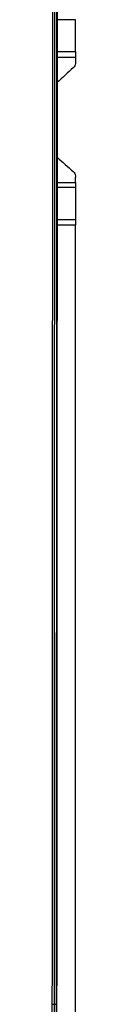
# Model space of a CAD drawing. Header units: millimetres. Extents: x 922208 to 1069538, y -182208 to -99877.
# Tile 181 of 256: x 998110.3 to 998116.55, y -166147.66 to -165884.02. Entities that reach past the tile are written whole.
import ezdxf

# ---------------------------------------------------------------- set-up
doc = ezdxf.new("R2010")
doc.units = ezdxf.units.MM
doc.header["$MEASUREMENT"] = 0
doc.layers.add('IS_KLIM_urządzenia', color=3, linetype='Continuous')

# ---------------------------------------------------------------- blocks, each defined once
blk = doc.blocks.new('G$CFEA986A8')
at = {"layer": 'IS_KLIM_urządzenia', "linetype": 'Continuous'}
for p, q in [((508.86, 201.26), (508.86, 196.29)), ((517.34, 201.26), (508.86, 201.26)), ((553.81, 201.26), (562.34, 201.26)), ((562.34, 196.29), (562.34, 201.26)), ((562.34, 201.26), (563.89, 201.26)), ((563.89, 201.26), (563.89, 196.29)), ((902.57, 201.14), (563.89, 201.26)), ((772.5, 196.17), (772.5, 196.12)), ((772.5, 195.46), (772.5, 196.12)), ((772.5, 195.01), (772.5, 195.46))]:
    blk.add_line(p, q, dxfattribs=at)
for points in [[(517.34, 196.29), (517.34, 197.95), (517.34, 199.6), (517.34, 201.26)], [(517.34, 201.26), (517.88, 201.26), (518.41, 201.26), (518.95, 201.26)], [(518.95, 201.26), (518.95, 199.6), (518.95, 197.95), (518.95, 196.29)], [(521.74, 200.61), (523.05, 199.17), (524.37, 197.73), (525.69, 196.29)], [(552.42, 196.29), (552.42, 197.95), (552.42, 199.6), (552.42, 201.26)], [(552.42, 201.26), (552.88, 201.26), (553.35, 201.26), (553.81, 201.26)], [(553.81, 201.26), (553.81, 199.6), (553.81, 197.95), (553.81, 196.29)], [(448.64, 196.29), (505.06, 196.29), (561.48, 196.29), (772.5, 196.17)], [(772.5, 196.12), (561.48, 196.24), (505.06, 196.24), (448.64, 196.24)], [(772.5, 195.01), (561.48, 195.13), (505.06, 195.13), (448.64, 195.13)], [(772.5, 196.17), (822.17, 196.17), (871.85, 196.17), (921.53, 196.17)]]:
    blk.add_open_spline(points, degree=3, dxfattribs=at)
for points, knots in [([(518.95, 201.26), (519.03, 201.26), (519.12, 201.26), (519.56, 201.26), (519.91, 201.26), (520.26, 201.26)], [0, 0, 0, 0, 0.194122, 0.194122, 1, 1, 1, 1]), ([(520.26, 201.26), (520.26, 201.26), (520.26, 201.26), (520.49, 201.26), (520.71, 201.22), (521.14, 201.07), (521.34, 200.96), (521.59, 200.76), (521.67, 200.69), (521.74, 200.61)], [0, 0, 0, 0, 0.00085, 0.00085, 0.407375, 0.407375, 0.813931, 0.813931, 1, 1, 1, 1]), ([(545.7, 196.29), (545.7, 196.29), (545.7, 196.29), (546.97, 197.72), (548.25, 199.16), (549.52, 200.59)], [0, 0, 0, 0, 0.000133, 0.000133, 1, 1, 1, 1]), ([(549.52, 200.59), (549.52, 200.59), (549.52, 200.59), (549.67, 200.76), (549.84, 200.9), (550.24, 201.12), (550.45, 201.19), (550.79, 201.25), (550.9, 201.26), (551.01, 201.26)], [0, 0, 0, 0, 0.000385, 0.000385, 0.399729, 0.399729, 0.799094, 0.799094, 1, 1, 1, 1]), ([(552.42, 201.26), (552.3, 201.26), (552.18, 201.26), (551.71, 201.26), (551.36, 201.26), (551.01, 201.26)], [0, 0, 0, 0, 0.251852, 0.251852, 1, 1, 1, 1]), ([(448.64, 195.58), (499.41, 195.58), (550.18, 195.58), (761.2, 195.46), (766.85, 195.46), (772.5, 195.46)], [0, 0, 0, 0, 0.899861, 0.899861, 1, 1, 1, 1]), ([(921.53, 196.12), (921.36, 196.12), (921.19, 196.12), (919.69, 196.12), (918.36, 196.12), (911.69, 196.12), (906.36, 196.12), (879.69, 196.12), (858.36, 196.12), (815.52, 196.12), (794.01, 196.12), (772.5, 196.12)], [0, 0, 0, 0, 0.003355, 0.003355, 0.030195, 0.030195, 0.137556, 0.137556, 0.566999, 0.566999, 1, 1, 1, 1]), ([(772.5, 195.46), (778.46, 195.46), (784.43, 195.46), (834.1, 195.46), (877.81, 195.46), (921.53, 195.46)], [0, 0, 0, 0, 0.120088, 0.120088, 1, 1, 1, 1]), ([(917.32, 195.01), (917.22, 195.01), (917.12, 195.01), (911.69, 195.01), (906.36, 195.01), (879.69, 195.01), (858.36, 195.01), (815.52, 195.01), (794.01, 195.01), (772.5, 195.01)], [0, 0, 0, 0, 0.002026, 0.002026, 0.112505, 0.112505, 0.554422, 0.554422, 1, 1, 1, 1])]:
    blk.add_open_spline(points, degree=3, knots=knots, dxfattribs=at)

msp = doc.modelspace()

# ---------------------------------------------------------------- block references
at = {"layer": 'IS_KLIM_urządzenia', "rotation": 270}
msp.add_blockref('G$CFEA986A8', (997915.29, -165375.16), dxfattribs=at)

doc.saveas('drawing.dxf')
